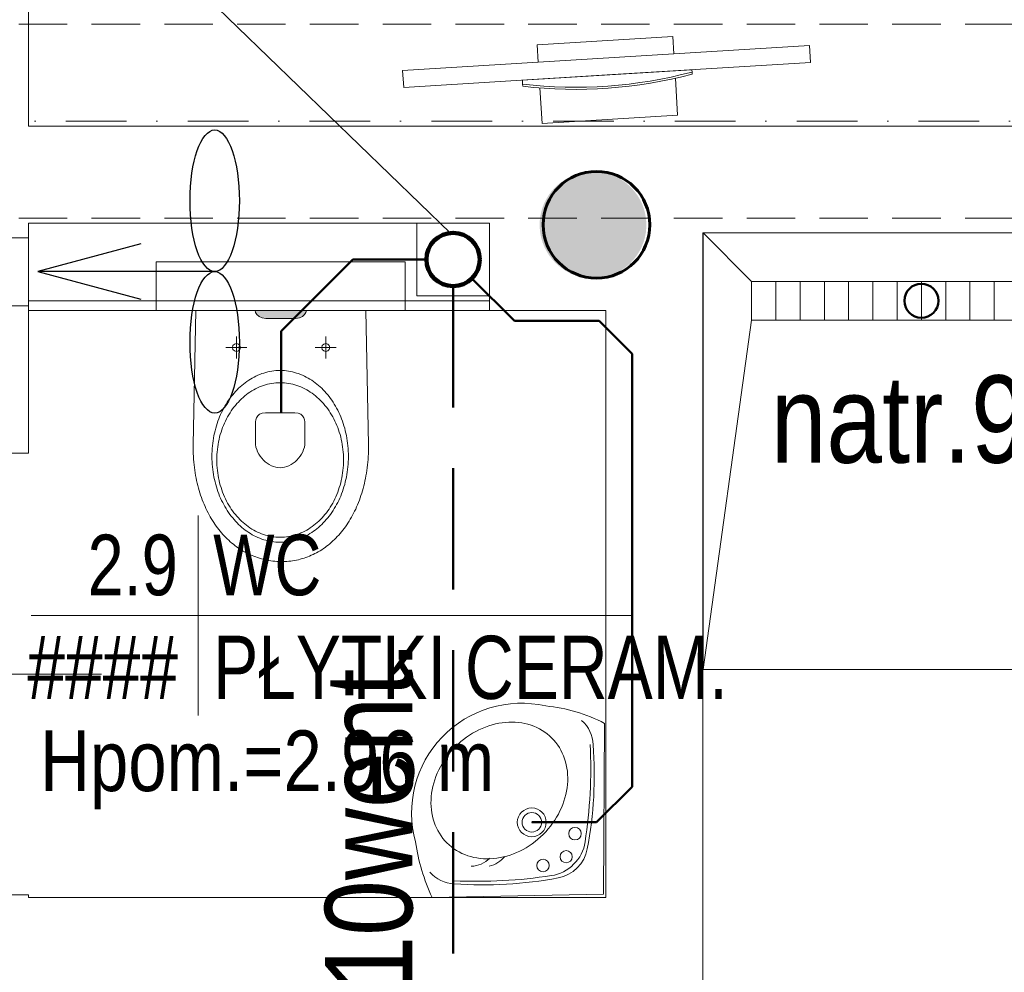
# Model space of a CAD drawing. Header units: millimetres. Extents: x -96593 to 66336, y -23969 to 7139.
# Tile 41 of 256: x -89647 to -89444, y -10412 to -10215. Entities that reach past the tile are written whole.
import ezdxf
from ezdxf.enums import TextEntityAlignment as Align

# ---------------------------------------------------------------- set-up
doc = ezdxf.new("R2010")
doc.units = ezdxf.units.MM
for name, pattern in [('DASHDOT', [1, 0.5, -0.25, 0, -0.25]), ('DASHED', [0.75, 0.5, -0.25]), ('DASHEDX2', [1.5, 1, -0.5])]:
    doc.linetypes.add(name, pattern=pattern)
for name, color, linetype, lineweight in [('BA_drz', 7, 'Continuous', 18), ('BA_KS_ist.', 34, 'Continuous', 50), ('BA_met', 7, 'Continuous', 18), ('BA_txs', 2, 'Continuous', 18), ('MM_KS_OPISY', 7, 'Continuous', 9), ('mm_went_opis', 7, 'Continuous', 15), ('PG_OSIE', 1, 'DASHDOT', 18), ('PG_PODCIĄGI', 1, 'DASHED', 18), ('PG_PRZERYWANE_ŚREDNIE', 1, 'DASHEDX2', 18), ('PG_WIDOKOWE_CIENKIE', 1, 'Continuous', 18), ('PG_WYPOSAŻENIE', 1, 'Continuous', 18), ('PG_ŚCIANY_DZIAŁOWE', 3, 'Continuous', 18)]:
    doc.layers.add(name, color=color, linetype=linetype, lineweight=lineweight)
doc.styles.add('BIKTS', font='bikromsw.shx', dxfattribs={"width": 0.85})
doc.styles.add('ROMANS', font='bikromsw.shx', dxfattribs={"width": 0.8})
doc.styles.get("Standard").update_dxf_attribs({"font": 'arial.ttf'})

# ---------------------------------------------------------------- blocks, each defined once
blk = doc.blocks.new('dr1h901')
at = {"color": 0}
blk.add_line((-0.5, 0), (-0.5, 1), dxfattribs=at)
blk.add_line((0, 0.3622), (0, -0.2655))
blk.add_arc((-0.5, 0), 1, 0, 90, dxfattribs=at)
blk = doc.blocks.new('Brodzik')
at = {"layer": 'PG_WYPOSAŻENIE'}
for p, q in [((333.92, -1785.25), (343.92, -1857.25)), ((413.92, -1857.25), (423.92, -1785.25)), ((413.92, -1857.25), (343.92, -1857.25)), ((343.92, -1857.25), (343.92, -1865.25)), ((348.92, -1857.25), (348.92, -1865.25)), ((353.92, -1857.25), (353.92, -1865.25)), ((358.92, -1857.25), (358.92, -1865.25)), ((363.92, -1857.25), (363.92, -1865.25)), ((368.92, -1857.25), (368.92, -1865.25)), ((373.92, -1857.25), (373.92, -1865.25)), ((378.92, -1857.25), (378.92, -1865.25)), ((383.92, -1857.25), (383.92, -1865.25)), ((388.92, -1857.25), (388.92, -1865.25)), ((393.92, -1857.25), (393.92, -1865.25)), ((398.92, -1857.25), (398.92, -1865.25)), ((403.92, -1857.25), (403.92, -1865.25)), ((408.92, -1857.25), (408.92, -1865.25)), ((413.92, -1865.25), (413.92, -1857.25)), ((343.92, -1865.25), (333.92, -1875.25)), ((343.92, -1865.25), (413.92, -1865.25)), ((413.92, -1865.25), (423.92, -1875.25))]:
    blk.add_line(p, q, dxfattribs=at)
blk.add_lwpolyline([(333.92, -1785.25), (423.92, -1785.25), (423.92, -1875.25), (333.92, -1875.25)], close=True, dxfattribs=at)
blk = doc.blocks.new('A$Cd28b784c')
at = {"lineweight": 18, "transparency": 33554559}
h = blk.add_hatch(color=256, dxfattribs=at)
h.dxf.hatch_style = 1
h.paths.add_polyline_path([(18.54, 22.22), (18.43, 23), (18.14, 23.62), (17.75, 24.08), (17.31, 24.36), (16.9, 24.47), (16.9, 13.87), (17.31, 13.97), (17.75, 14.26), (18.14, 14.72), (18.43, 15.34), (18.54, 16.11)])
at = {"lineweight": 18}
for p, q in [((16.9, 44.83), (6.9, 44.83)), ((6.9, -6.49), (6.9, 44.83)), ((16.9, -6.49), (16.9, 44.83)), ((16.9, -6.49), (6.9, -6.49))]:
    blk.add_line(p, q, dxfattribs=at)
at = {"lineweight": 13}
for p, q in [((44.61, 37.25), (16.9, 36.7)), ((45.21, 37.25), (44.61, 37.25)), ((45.82, 37.23), (45.21, 37.25)), ((46.41, 37.21), (45.82, 37.23)), ((47, 37.18), (46.41, 37.21)), ((47.58, 37.15), (47, 37.18)), ((48.16, 37.1), (47.58, 37.15)), ((48.73, 37.04), (48.16, 37.1)), ((49.3, 36.97), (48.73, 37.04)), ((49.85, 36.9), (49.3, 36.97)), ((50.4, 36.82), (49.85, 36.9)), ((50.95, 36.72), (50.4, 36.82)), ((51.49, 36.62), (50.95, 36.72)), ((52.02, 36.51), (51.49, 36.62)), ((52.54, 36.4), (52.02, 36.51)), ((53.06, 36.27), (52.54, 36.4)), ((53.57, 36.14), (53.06, 36.27)), ((54.07, 36), (53.57, 36.14)), ((54.57, 35.85), (54.07, 36)), ((55.05, 35.69), (54.57, 35.85)), ((55.53, 35.53), (55.05, 35.69)), ((56.01, 35.36), (55.53, 35.53)), ((56.47, 35.18), (56.01, 35.36)), ((56.93, 34.99), (56.47, 35.18)), ((57.38, 34.8), (56.93, 34.99)), ((57.83, 34.6), (57.38, 34.8)), ((58.26, 34.39), (57.83, 34.6)), ((41.68, 32.46), (42.18, 32.58)), ((42.18, 32.58), (42.69, 32.69)), ((42.69, 32.69), (43.21, 32.78)), ((43.21, 32.78), (43.73, 32.87)), ((43.73, 32.87), (44.26, 32.94)), ((44.26, 32.94), (44.79, 33)), ((44.79, 33), (45.32, 33.04)), ((45.32, 33.04), (45.87, 33.08)), ((45.87, 33.08), (46.41, 33.1)), ((46.41, 33.1), (46.96, 33.1)), ((46.96, 33.1), (47.51, 33.1)), ((47.51, 33.1), (48.06, 33.08)), ((48.06, 33.08), (48.6, 33.04)), ((48.6, 33.04), (49.13, 33)), ((49.13, 33), (49.67, 32.94)), ((49.67, 32.94), (50.19, 32.87)), ((50.19, 32.87), (50.71, 32.78)), ((50.71, 32.78), (51.23, 32.69)), ((51.23, 32.69), (51.74, 32.58)), ((51.74, 32.58), (52.24, 32.46)), ((58.69, 34.17), (58.26, 34.39)), ((59.11, 33.95), (58.69, 34.17)), ((59.52, 33.72), (59.11, 33.95)), ((59.92, 33.49), (59.52, 33.72)), ((60.32, 33.25), (59.92, 33.49)), ((60.71, 33), (60.32, 33.25)), ((61.09, 32.75), (60.71, 33)), ((61.46, 32.49), (61.09, 32.75)), ((61.82, 32.22), (61.46, 32.49)), ((24.51, 30.6), (24.51, 26.24)), ((36.6, 30.43), (37.03, 30.67)), ((37.03, 30.67), (37.46, 30.89)), ((37.46, 30.89), (37.89, 31.11)), ((37.89, 31.11), (38.34, 31.31)), ((38.34, 31.31), (38.79, 31.51)), ((38.79, 31.51), (39.26, 31.7)), ((39.26, 31.7), (39.73, 31.87)), ((39.68, 30.31), (40.12, 30.52)), ((39.73, 31.87), (40.2, 32.03)), ((40.12, 30.52), (40.58, 30.71)), ((40.2, 32.03), (40.69, 32.19)), ((40.58, 30.71), (41.04, 30.9)), ((40.69, 32.19), (41.18, 32.33)), ((41.04, 30.9), (41.51, 31.07)), ((41.18, 32.33), (41.68, 32.46)), ((41.51, 31.07), (41.99, 31.23)), ((41.99, 31.23), (42.48, 31.37)), ((42.48, 31.37), (42.97, 31.51)), ((42.97, 31.51), (43.48, 31.63)), ((43.48, 31.63), (43.98, 31.74)), ((43.98, 31.74), (44.5, 31.83)), ((44.5, 31.83), (45.02, 31.91)), ((45.02, 31.91), (45.54, 31.98)), ((45.54, 31.98), (46.07, 32.03)), ((46.07, 32.03), (46.61, 32.07)), ((46.61, 32.07), (47.15, 32.09)), ((47.15, 32.09), (47.7, 32.1)), ((47.7, 32.1), (47.7, 32.09)), ((47.7, 32.1), (48.24, 32.09)), ((48.24, 32.09), (48.79, 32.07)), ((48.79, 32.07), (49.32, 32.03)), ((49.32, 32.03), (49.85, 31.98)), ((49.85, 31.98), (50.38, 31.91)), ((50.38, 31.91), (50.9, 31.83)), ((50.9, 31.83), (51.41, 31.74)), ((51.41, 31.74), (51.92, 31.63)), ((51.92, 31.63), (52.42, 31.51)), ((52.24, 32.46), (52.74, 32.33)), ((52.42, 31.51), (52.92, 31.37)), ((52.74, 32.33), (53.23, 32.19)), ((52.92, 31.37), (53.4, 31.23)), ((53.23, 32.19), (53.72, 32.03)), ((53.4, 31.23), (53.88, 31.07)), ((53.72, 32.03), (54.19, 31.87)), ((53.88, 31.07), (54.36, 30.9)), ((54.19, 31.87), (54.66, 31.7)), ((54.36, 30.9), (54.82, 30.71)), ((54.66, 31.7), (55.13, 31.51)), ((54.82, 30.71), (55.27, 30.52)), ((55.13, 31.51), (55.58, 31.31)), ((55.27, 30.52), (55.72, 30.31)), ((55.58, 31.31), (56.03, 31.11)), ((56.03, 31.11), (56.47, 30.89)), ((56.47, 30.89), (56.9, 30.67)), ((56.9, 30.67), (57.32, 30.43)), ((62.17, 31.95), (61.82, 32.22)), ((62.52, 31.68), (62.17, 31.95)), ((62.85, 31.39), (62.52, 31.68)), ((63.18, 31.11), (62.85, 31.39)), ((63.5, 30.81), (63.18, 31.11)), ((63.81, 30.51), (63.5, 30.81)), ((64.11, 30.21), (63.81, 30.51)), ((26.77, 28.42), (22.26, 28.42)), ((23.81, 28.83), (23.69, 28.42)), ((23.69, 28.42), (23.81, 28.01)), ((24.1, 29.13), (23.81, 28.83)), ((24.51, 29.24), (24.1, 29.13)), ((24.93, 29.13), (24.51, 29.24)), ((25.22, 28.83), (24.93, 29.13)), ((25.33, 28.42), (25.22, 28.83)), ((25.22, 28.01), (25.33, 28.42)), ((33.58, 28.23), (33.93, 28.53)), ((33.93, 28.53), (34.28, 28.83)), ((34.28, 28.83), (34.64, 29.12)), ((34.64, 29.12), (35.01, 29.4)), ((35.01, 29.4), (35.4, 29.67)), ((35.4, 29.67), (35.79, 29.93)), ((35.79, 29.93), (36.19, 30.19)), ((36.19, 30.19), (36.6, 30.43)), ((36.45, 28.27), (36.82, 28.56)), ((36.82, 28.56), (37.2, 28.84)), ((37.2, 28.84), (37.58, 29.11)), ((37.58, 29.11), (37.98, 29.37)), ((37.98, 29.37), (38.39, 29.62)), ((38.39, 29.62), (38.81, 29.86)), ((38.81, 29.86), (39.24, 30.09)), ((39.24, 30.09), (39.68, 30.31)), ((55.72, 30.31), (56.16, 30.09)), ((56.16, 30.09), (56.59, 29.86)), ((56.59, 29.86), (57, 29.62)), ((57, 29.62), (57.41, 29.37)), ((57.32, 30.43), (57.73, 30.19)), ((57.41, 29.37), (57.81, 29.11)), ((57.73, 30.19), (58.13, 29.93)), ((57.81, 29.11), (58.2, 28.84)), ((58.13, 29.93), (58.52, 29.67)), ((58.2, 28.84), (58.58, 28.56)), ((58.52, 29.67), (58.91, 29.4)), ((58.58, 28.56), (58.94, 28.27)), ((58.91, 29.4), (59.28, 29.12)), ((59.28, 29.12), (59.64, 28.83)), ((59.64, 28.83), (59.99, 28.53)), ((59.99, 28.53), (60.34, 28.23)), ((64.4, 29.9), (64.11, 30.21)), ((64.69, 29.58), (64.4, 29.9)), ((64.96, 29.26), (64.69, 29.58)), ((65.23, 28.94), (64.96, 29.26)), ((65.48, 28.61), (65.23, 28.94)), ((65.73, 28.28), (65.48, 28.61)), ((23.81, 28.01), (24.1, 27.71)), ((24.1, 27.71), (24.51, 27.6)), ((24.51, 27.6), (24.93, 27.71)), ((24.93, 27.71), (25.22, 28.01)), ((31.78, 26.25), (32.05, 26.59)), ((32.05, 26.59), (32.33, 26.93)), ((32.33, 26.93), (32.63, 27.27)), ((32.63, 27.27), (32.93, 27.6)), ((32.93, 27.6), (33.25, 27.92)), ((33.25, 27.92), (33.58, 28.23)), ((34.51, 26.33), (34.8, 26.67)), ((34.8, 26.67), (35.11, 27.01)), ((35.11, 27.01), (35.42, 27.34)), ((35.42, 27.34), (35.76, 27.66)), ((35.76, 27.66), (36.1, 27.96)), ((36.1, 27.96), (36.45, 28.27)), ((58.94, 28.27), (59.3, 27.96)), ((59.3, 27.96), (59.64, 27.66)), ((59.64, 27.66), (59.97, 27.34)), ((59.97, 27.34), (60.29, 27.01)), ((60.29, 27.01), (60.6, 26.67)), ((60.34, 28.23), (60.67, 27.92)), ((60.6, 26.67), (60.89, 26.33)), ((60.67, 27.92), (60.99, 27.6)), ((60.99, 27.6), (61.29, 27.27)), ((61.29, 27.27), (61.59, 26.93)), ((61.59, 26.93), (61.87, 26.59)), ((61.87, 26.59), (62.15, 26.25)), ((65.96, 27.94), (65.73, 28.28)), ((66.19, 27.6), (65.96, 27.94)), ((66.41, 27.25), (66.19, 27.6)), ((66.62, 26.9), (66.41, 27.25)), ((66.82, 26.54), (66.62, 26.9)), ((67, 26.19), (66.82, 26.54)), ((17.31, 24.36), (16.9, 24.47)), ((17.75, 24.08), (17.31, 24.36)), ((30.42, 24.02), (30.61, 24.41)), ((30.61, 24.41), (30.82, 24.79)), ((30.82, 24.79), (31.04, 25.16)), ((31.04, 25.16), (31.27, 25.53)), ((31.27, 25.53), (31.52, 25.89)), ((31.52, 25.89), (31.78, 26.25)), ((33.04, 24.11), (33.25, 24.5)), ((33.25, 24.5), (33.47, 24.88)), ((33.47, 24.88), (33.71, 25.25)), ((33.71, 25.25), (33.96, 25.62)), ((33.96, 25.62), (34.23, 25.98)), ((34.23, 25.98), (34.51, 26.33)), ((60.89, 26.33), (61.17, 25.98)), ((61.17, 25.98), (61.44, 25.62)), ((61.44, 25.62), (61.69, 25.25)), ((61.69, 25.25), (61.93, 24.88)), ((61.93, 24.88), (62.15, 24.5)), ((62.15, 26.25), (62.4, 25.89)), ((62.15, 24.5), (62.36, 24.11)), ((62.4, 25.89), (62.65, 25.53)), ((62.65, 25.53), (62.88, 25.16)), ((62.88, 25.16), (63.1, 24.79)), ((63.1, 24.79), (63.31, 24.41)), ((63.31, 24.41), (63.5, 24.02)), ((67.18, 25.82), (67, 26.19)), ((67.35, 25.46), (67.18, 25.82)), ((67.51, 25.09), (67.35, 25.46)), ((67.66, 24.71), (67.51, 25.09)), ((67.8, 24.34), (67.66, 24.71)), ((18.14, 23.62), (17.75, 24.08)), ((18.43, 23), (18.14, 23.62)), ((18.54, 22.22), (18.43, 23)), ((29.67, 22.02), (29.79, 22.43)), ((29.79, 22.43), (29.92, 22.84)), ((29.92, 22.84), (30.07, 23.24)), ((30.07, 23.24), (30.24, 23.63)), ((30.24, 23.63), (30.42, 24.02)), ((32.22, 22.09), (32.35, 22.5)), ((32.35, 22.5), (32.5, 22.91)), ((32.5, 22.91), (32.66, 23.32)), ((32.66, 23.32), (32.84, 23.72)), ((32.84, 23.72), (33.04, 24.11)), ((37.97, 22.03), (38.05, 22.73)), ((38.05, 22.73), (38.28, 23.27)), ((38.28, 23.27), (38.61, 23.65)), ((38.61, 23.65), (39, 23.9)), ((39, 23.9), (39.42, 24.05)), ((39.42, 24.05), (39.83, 24.12)), ((39.83, 24.12), (40.19, 24.14)), ((40.19, 24.14), (44.04, 24.15)), ((44.04, 24.15), (44.56, 24.12)), ((44.56, 24.12), (45.07, 24.03)), ((45.07, 24.03), (45.57, 23.88)), ((45.57, 23.88), (46.05, 23.68)), ((46.05, 23.68), (46.51, 23.44)), ((46.51, 23.44), (46.94, 23.16)), ((46.94, 23.16), (47.35, 22.84)), ((47.35, 22.84), (47.73, 22.48)), ((47.73, 22.48), (48.08, 22.1)), ((62.36, 24.11), (62.55, 23.72)), ((62.55, 23.72), (62.73, 23.32)), ((62.73, 23.32), (62.9, 22.91)), ((62.9, 22.91), (63.04, 22.5)), ((63.04, 22.5), (63.18, 22.09)), ((63.5, 24.02), (63.68, 23.63)), ((63.68, 23.63), (63.85, 23.24)), ((63.85, 23.24), (64, 22.84)), ((64, 22.84), (64.13, 22.43)), ((64.13, 22.43), (64.25, 22.02)), ((67.93, 23.96), (67.8, 24.34)), ((68.04, 23.57), (67.93, 23.96)), ((68.15, 23.19), (68.04, 23.57)), ((68.25, 22.8), (68.15, 23.19)), ((68.33, 22.4), (68.25, 22.8)), ((68.41, 22.01), (68.33, 22.4)), ((18.54, 16.11), (18.54, 22.22)), ((29.3, 19.91), (29.34, 20.34)), ((29.34, 20.34), (29.4, 20.77)), ((29.4, 20.77), (29.47, 21.19)), ((29.47, 21.19), (29.56, 21.61)), ((29.56, 21.61), (29.67, 22.02)), ((31.82, 19.93), (31.86, 20.37)), ((31.86, 20.37), (31.93, 20.81)), ((31.93, 20.81), (32.01, 21.24)), ((32.01, 21.24), (32.11, 21.66)), ((32.11, 21.66), (32.22, 22.09)), ((37.97, 19.27), (37.97, 22.03)), ((48.08, 22.1), (48.38, 21.7)), ((48.38, 21.7), (48.65, 21.28)), ((48.65, 21.28), (48.88, 20.84)), ((48.88, 20.84), (49.06, 20.4)), ((49.06, 20.4), (49.2, 19.94)), ((63.18, 22.09), (63.29, 21.66)), ((63.29, 21.66), (63.39, 21.24)), ((63.39, 21.24), (63.47, 20.81)), ((63.47, 20.81), (63.53, 20.37)), ((63.53, 20.37), (63.58, 19.93)), ((64.25, 22.02), (64.36, 21.61)), ((64.36, 21.61), (64.45, 21.19)), ((64.45, 21.19), (64.52, 20.77)), ((64.52, 20.77), (64.58, 20.34)), ((64.58, 20.34), (64.62, 19.91)), ((68.48, 21.61), (68.41, 22.01)), ((68.53, 21.21), (68.48, 21.61)), ((68.57, 20.81), (68.53, 21.21)), ((68.61, 20.4), (68.57, 20.81)), ((68.63, 19.99), (68.61, 20.4)), ((29.27, 19.48), (29.3, 19.91)), ((29.27, 19.04), (29.27, 19.48)), ((29.27, 18.6), (29.27, 19.04)), ((29.3, 18.17), (29.27, 18.6)), ((31.78, 19.04), (31.79, 19.49)), ((31.79, 18.59), (31.78, 19.04)), ((31.78, 19.04), (31.78, 19.03)), ((31.79, 19.49), (31.82, 19.93)), ((31.82, 18.15), (31.79, 18.59)), ((37.97, 16.04), (37.97, 19.27)), ((49.2, 19.94), (49.28, 19.49)), ((49.28, 18.59), (49.2, 18.14)), ((49.28, 19.49), (49.31, 19.04)), ((49.31, 19.04), (49.28, 18.59)), ((63.58, 19.93), (63.6, 19.49)), ((63.6, 18.59), (63.58, 18.15)), ((63.6, 19.49), (63.61, 19.04)), ((63.61, 19.04), (63.6, 18.59)), ((63.61, 19.04), (63.61, 19.03)), ((64.62, 19.91), (64.65, 19.48)), ((64.65, 18.6), (64.62, 18.17)), ((64.65, 19.48), (64.66, 19.04)), ((64.66, 19.04), (64.65, 18.6)), ((64.66, 19.04), (64.66, 19.03)), ((68.58, 17.94), (68.61, 18.35)), ((68.61, 18.35), (68.63, 18.76)), ((68.64, 19.58), (68.63, 19.99)), ((68.63, 18.76), (68.64, 19.17)), ((68.64, 19.17), (68.64, 19.58)), ((29.34, 17.74), (29.3, 18.17)), ((29.4, 17.31), (29.34, 17.74)), ((29.47, 16.89), (29.4, 17.31)), ((29.56, 16.47), (29.47, 16.89)), ((29.67, 16.06), (29.56, 16.47)), ((31.86, 17.71), (31.82, 18.15)), ((31.93, 17.27), (31.86, 17.71)), ((32.01, 16.84), (31.93, 17.27)), ((32.11, 16.41), (32.01, 16.84)), ((32.22, 15.99), (32.11, 16.41)), ((48.38, 16.38), (48.07, 15.97)), ((48.65, 16.8), (48.38, 16.38)), ((48.88, 17.24), (48.65, 16.8)), ((49.06, 17.69), (48.88, 17.24)), ((49.2, 18.14), (49.06, 17.69)), ((63.29, 16.41), (63.18, 15.99)), ((63.39, 16.84), (63.29, 16.41)), ((63.47, 17.27), (63.39, 16.84)), ((63.53, 17.71), (63.47, 17.27)), ((63.58, 18.15), (63.53, 17.71)), ((64.36, 16.47), (64.25, 16.06)), ((64.45, 16.89), (64.36, 16.47)), ((64.52, 17.31), (64.45, 16.89)), ((64.58, 17.74), (64.52, 17.31)), ((64.62, 18.17), (64.58, 17.74)), ((68.26, 15.94), (68.34, 16.34)), ((68.34, 16.34), (68.42, 16.73)), ((68.42, 16.73), (68.48, 17.14)), ((68.48, 17.14), (68.53, 17.54)), ((68.53, 17.54), (68.58, 17.94)), ((17.75, 14.26), (17.31, 13.97)), ((18.14, 14.72), (17.75, 14.26)), ((18.43, 15.34), (18.14, 14.72)), ((18.54, 16.11), (18.43, 15.34)), ((29.79, 15.65), (29.67, 16.06)), ((29.92, 15.24), (29.79, 15.65)), ((30.07, 14.84), (29.92, 15.24)), ((30.24, 14.44), (30.07, 14.84)), ((30.42, 14.05), (30.24, 14.44)), ((32.35, 15.57), (32.22, 15.99)), ((32.5, 15.16), (32.35, 15.57)), ((32.66, 14.76), (32.5, 15.16)), ((32.84, 14.36), (32.66, 14.76)), ((33.04, 13.96), (32.84, 14.36)), ((38.05, 15.34), (37.97, 16.04)), ((37.97, 16.04), (37.97, 16.04)), ((38.28, 14.8), (38.05, 15.34)), ((38.61, 14.42), (38.28, 14.8)), ((39, 14.17), (38.61, 14.42)), ((46.04, 14.39), (45.55, 14.2)), ((46.5, 14.64), (46.04, 14.39)), ((46.93, 14.92), (46.5, 14.64)), ((47.34, 15.24), (46.93, 14.92)), ((47.72, 15.59), (47.34, 15.24)), ((48.07, 15.97), (47.72, 15.59)), ((62.55, 14.36), (62.36, 13.96)), ((62.73, 14.76), (62.55, 14.36)), ((62.9, 15.16), (62.73, 14.76)), ((63.04, 15.57), (62.9, 15.16)), ((63.18, 15.99), (63.04, 15.57)), ((63.68, 14.44), (63.5, 14.05)), ((63.85, 14.84), (63.68, 14.44)), ((64, 15.24), (63.85, 14.84)), ((64.13, 15.65), (64, 15.24)), ((64.25, 16.06), (64.13, 15.65)), ((67.69, 14.01), (67.82, 14.39)), ((67.82, 14.39), (67.95, 14.77)), ((67.95, 14.77), (68.06, 15.16)), ((68.06, 15.16), (68.17, 15.55)), ((68.17, 15.55), (68.26, 15.94)), ((17.31, 13.97), (16.9, 13.87)), ((24.51, 12.19), (24.51, 7.83)), ((30.61, 13.67), (30.42, 14.05)), ((30.82, 13.29), (30.61, 13.67)), ((31.04, 12.92), (30.82, 13.29)), ((31.27, 12.55), (31.04, 12.92)), ((31.52, 12.19), (31.27, 12.55)), ((31.78, 11.83), (31.52, 12.19)), ((33.25, 13.58), (33.04, 13.96)), ((33.47, 13.2), (33.25, 13.58)), ((33.71, 12.82), (33.47, 13.2)), ((33.96, 12.46), (33.71, 12.82)), ((34.23, 12.1), (33.96, 12.46)), ((39.41, 14.02), (39, 14.17)), ((39.82, 13.95), (39.41, 14.02)), ((40.17, 13.93), (39.82, 13.95)), ((44.01, 13.93), (40.17, 13.93)), ((44.54, 13.96), (44.01, 13.93)), ((45.05, 14.05), (44.54, 13.96)), ((45.55, 14.2), (45.05, 14.05)), ((61.44, 12.46), (61.17, 12.1)), ((61.69, 12.82), (61.44, 12.46)), ((61.93, 13.2), (61.69, 12.82)), ((62.15, 13.58), (61.93, 13.2)), ((62.36, 13.96), (62.15, 13.58)), ((62.4, 12.19), (62.15, 11.83)), ((62.65, 12.55), (62.4, 12.19)), ((62.88, 12.92), (62.65, 12.55)), ((63.1, 13.29), (62.88, 12.92)), ((63.31, 13.67), (63.1, 13.29)), ((63.5, 14.05), (63.31, 13.67)), ((66.88, 12.16), (67.06, 12.52)), ((67.06, 12.52), (67.23, 12.89)), ((67.23, 12.89), (67.39, 13.26)), ((67.39, 13.26), (67.55, 13.63)), ((67.55, 13.63), (67.69, 14.01)), ((23.81, 10.42), (23.69, 10.01)), ((24.1, 10.72), (23.81, 10.42)), ((24.51, 10.83), (24.1, 10.72)), ((24.93, 10.72), (24.51, 10.83)), ((25.22, 10.42), (24.93, 10.72)), ((25.33, 10.01), (25.22, 10.42)), ((32.05, 11.48), (31.78, 11.83)), ((32.33, 11.14), (32.05, 11.48)), ((32.63, 10.81), (32.33, 11.14)), ((32.93, 10.48), (32.63, 10.81)), ((33.25, 10.16), (32.93, 10.48)), ((33.58, 9.85), (33.25, 10.16)), ((34.51, 11.75), (34.23, 12.1)), ((34.8, 11.4), (34.51, 11.75)), ((35.11, 11.07), (34.8, 11.4)), ((35.42, 10.74), (35.11, 11.07)), ((35.76, 10.42), (35.42, 10.74)), ((36.1, 10.11), (35.76, 10.42)), ((59.64, 10.42), (59.3, 10.11)), ((59.97, 10.74), (59.64, 10.42)), ((60.29, 11.07), (59.97, 10.74)), ((60.6, 11.4), (60.29, 11.07)), ((60.67, 10.16), (60.34, 9.85)), ((60.89, 11.75), (60.6, 11.4)), ((60.99, 10.48), (60.67, 10.16)), ((61.17, 12.1), (60.89, 11.75)), ((61.29, 10.81), (60.99, 10.48)), ((61.59, 11.14), (61.29, 10.81)), ((61.87, 11.48), (61.59, 11.14)), ((62.15, 11.83), (61.87, 11.48)), ((65.59, 10.07), (65.82, 10.4)), ((65.82, 10.4), (66.05, 10.75)), ((66.05, 10.75), (66.27, 11.09)), ((66.27, 11.09), (66.48, 11.44)), ((66.48, 11.44), (66.68, 11.8)), ((66.68, 11.8), (66.88, 12.16)), ((26.77, 10.01), (22.26, 10.01)), ((23.69, 10.01), (23.81, 9.6)), ((23.81, 9.6), (24.1, 9.3)), ((24.1, 9.3), (24.51, 9.19)), ((24.51, 9.19), (24.93, 9.3)), ((24.93, 9.3), (25.22, 9.6)), ((25.22, 9.6), (25.33, 10.01)), ((33.93, 9.54), (33.58, 9.85)), ((34.28, 9.25), (33.93, 9.54)), ((34.64, 8.96), (34.28, 9.25)), ((35.01, 8.68), (34.64, 8.96)), ((35.4, 8.41), (35.01, 8.68)), ((35.79, 8.14), (35.4, 8.41)), ((36.19, 7.89), (35.79, 8.14)), ((36.45, 9.81), (36.1, 10.11)), ((36.82, 9.52), (36.45, 9.81)), ((37.2, 9.24), (36.82, 9.52)), ((37.58, 8.97), (37.2, 9.24)), ((37.98, 8.71), (37.58, 8.97)), ((38.39, 8.46), (37.98, 8.71)), ((38.81, 8.21), (38.39, 8.46)), ((39.24, 7.99), (38.81, 8.21)), ((56.59, 8.21), (56.16, 7.99)), ((57, 8.46), (56.59, 8.21)), ((57.41, 8.71), (57, 8.46)), ((57.81, 8.97), (57.41, 8.71)), ((58.13, 8.14), (57.73, 7.89)), ((58.2, 9.24), (57.81, 8.97)), ((58.52, 8.41), (58.13, 8.14)), ((58.58, 9.52), (58.2, 9.24)), ((58.91, 8.68), (58.52, 8.41)), ((58.94, 9.81), (58.58, 9.52)), ((59.28, 8.96), (58.91, 8.68)), ((59.3, 10.11), (58.94, 9.81)), ((59.64, 9.25), (59.28, 8.96)), ((59.99, 9.54), (59.64, 9.25)), ((60.34, 9.85), (59.99, 9.54)), ((63.67, 7.83), (63.97, 8.14)), ((63.97, 8.14), (64.26, 8.45)), ((64.26, 8.45), (64.54, 8.76)), ((64.54, 8.76), (64.82, 9.08)), ((64.82, 9.08), (65.08, 9.4)), ((65.08, 9.4), (65.34, 9.73)), ((65.34, 9.73), (65.59, 10.07)), ((36.6, 7.65), (36.19, 7.89)), ((37.03, 7.41), (36.6, 7.65)), ((37.46, 7.19), (37.03, 7.41)), ((37.89, 6.97), (37.46, 7.19)), ((38.34, 6.76), (37.89, 6.97)), ((38.79, 6.57), (38.34, 6.76)), ((39.26, 6.38), (38.79, 6.57)), ((39.68, 7.77), (39.24, 7.99)), ((39.73, 6.21), (39.26, 6.38)), ((40.12, 7.56), (39.68, 7.77)), ((40.2, 6.04), (39.73, 6.21)), ((40.58, 7.36), (40.12, 7.56)), ((41.04, 7.18), (40.58, 7.36)), ((41.51, 7.01), (41.04, 7.18)), ((41.99, 6.85), (41.51, 7.01)), ((42.48, 6.7), (41.99, 6.85)), ((42.97, 6.57), (42.48, 6.7)), ((43.48, 6.45), (42.97, 6.57)), ((43.98, 6.34), (43.48, 6.45)), ((44.5, 6.25), (43.98, 6.34)), ((45.02, 6.17), (44.5, 6.25)), ((45.54, 6.1), (45.02, 6.17)), ((46.07, 6.05), (45.54, 6.1)), ((49.85, 6.1), (49.32, 6.05)), ((50.38, 6.17), (49.85, 6.1)), ((50.9, 6.25), (50.38, 6.17)), ((51.41, 6.34), (50.9, 6.25)), ((51.92, 6.45), (51.41, 6.34)), ((52.42, 6.57), (51.92, 6.45)), ((52.92, 6.7), (52.42, 6.57)), ((53.4, 6.85), (52.92, 6.7)), ((53.88, 7.01), (53.4, 6.85)), ((54.19, 6.21), (53.72, 6.04)), ((54.36, 7.18), (53.88, 7.01)), ((54.66, 6.38), (54.19, 6.21)), ((54.82, 7.36), (54.36, 7.18)), ((55.13, 6.57), (54.66, 6.38)), ((55.27, 7.56), (54.82, 7.36)), ((55.58, 6.76), (55.13, 6.57)), ((55.72, 7.77), (55.27, 7.56)), ((56.03, 6.97), (55.58, 6.76)), ((56.16, 7.99), (55.72, 7.77)), ((56.47, 7.19), (56.03, 6.97)), ((56.9, 7.41), (56.47, 7.19)), ((57.32, 7.65), (56.9, 7.41)), ((57.73, 7.89), (57.32, 7.65)), ((61.32, 5.85), (61.68, 6.12)), ((61.68, 6.12), (62.04, 6.39)), ((62.04, 6.39), (62.38, 6.67)), ((62.38, 6.67), (62.71, 6.95)), ((62.71, 6.95), (63.04, 7.24)), ((63.04, 7.24), (63.36, 7.53)), ((63.36, 7.53), (63.67, 7.83)), ((40.69, 5.89), (40.2, 6.04)), ((41.18, 5.75), (40.69, 5.89)), ((41.68, 5.62), (41.18, 5.75)), ((42.18, 5.5), (41.68, 5.62)), ((42.69, 5.39), (42.18, 5.5)), ((43.21, 5.29), (42.69, 5.39)), ((43.73, 5.21), (43.21, 5.29)), ((44.26, 5.14), (43.73, 5.21)), ((44.79, 5.08), (44.26, 5.14)), ((45.32, 5.03), (44.79, 5.08)), ((45.87, 5), (45.32, 5.03)), ((46.41, 4.98), (45.87, 5)), ((46.61, 6.01), (46.07, 6.05)), ((46.96, 4.98), (46.41, 4.98)), ((47.15, 5.99), (46.61, 6.01)), ((47.51, 4.98), (46.96, 4.98)), ((46.96, 4.98), (46.96, 4.97)), ((47.7, 5.98), (47.15, 5.99)), ((48.06, 5), (47.51, 4.98)), ((48.24, 5.99), (47.7, 5.98)), ((47.7, 5.98), (47.7, 5.97)), ((48.6, 5.03), (48.06, 5)), ((48.79, 6.01), (48.24, 5.99)), ((49.13, 5.08), (48.6, 5.03)), ((49.32, 6.05), (48.79, 6.01)), ((49.67, 5.14), (49.13, 5.08)), ((50.19, 5.21), (49.67, 5.14)), ((50.71, 5.29), (50.19, 5.21)), ((51.23, 5.39), (50.71, 5.29)), ((51.74, 5.5), (51.23, 5.39)), ((52.24, 5.62), (51.74, 5.5)), ((52.74, 5.75), (52.24, 5.62)), ((53.23, 5.89), (52.74, 5.75)), ((53.72, 6.04), (53.23, 5.89)), ((58.15, 3.95), (58.58, 4.17)), ((58.58, 4.17), (58.99, 4.39)), ((58.99, 4.39), (59.4, 4.62)), ((59.4, 4.62), (59.8, 4.85)), ((59.8, 4.85), (60.2, 5.09)), ((60.2, 5.09), (60.58, 5.34)), ((60.58, 5.34), (60.96, 5.59)), ((60.96, 5.59), (61.32, 5.85)), ((52.48, 1.95), (52.99, 2.07)), ((52.99, 2.07), (53.5, 2.2)), ((53.5, 2.2), (54, 2.35)), ((54, 2.35), (54.49, 2.49)), ((54.49, 2.49), (54.97, 2.65)), ((54.97, 2.65), (55.45, 2.81)), ((55.45, 2.81), (55.92, 2.99)), ((55.92, 2.99), (56.38, 3.17)), ((56.38, 3.17), (56.84, 3.35)), ((56.84, 3.35), (57.28, 3.55)), ((57.28, 3.55), (57.72, 3.75)), ((57.72, 3.75), (58.15, 3.95)), ((16.89, 1.65), (44.61, 1.1)), ((44.61, 1.1), (45.21, 1.1)), ((45.21, 1.1), (45.81, 1.11)), ((45.81, 1.11), (46.4, 1.13)), ((46.4, 1.13), (46.99, 1.16)), ((46.99, 1.16), (47.56, 1.2)), ((47.56, 1.2), (48.14, 1.25)), ((48.14, 1.25), (48.7, 1.3)), ((48.7, 1.3), (49.26, 1.37)), ((49.26, 1.37), (49.82, 1.44)), ((49.82, 1.44), (50.36, 1.53)), ((50.36, 1.53), (50.9, 1.62)), ((50.9, 1.62), (51.44, 1.72)), ((51.44, 1.72), (51.96, 1.83)), ((51.96, 1.83), (52.48, 1.95))]:
    blk.add_line(p, q, dxfattribs=at)
blk = doc.blocks.new('A$C0BF52A99')
for p, q in [((0, 0), (-0.0168, 0.8399)), ((0.3386, 0.8246), (0.3246, 0.8186)), ((0.353, 0.8299), (0.3386, 0.8246)), ((0.3677, 0.8345), (0.353, 0.8299)), ((0.3828, 0.8382), (0.3677, 0.8345)), ((0.3982, 0.8412), (0.3828, 0.8382)), ((0.4138, 0.8433), (0.3982, 0.8412)), ((0.4297, 0.8447), (0.4138, 0.8433)), ((0.4458, 0.8453), (0.4297, 0.8447)), ((0.462, 0.845), (0.4458, 0.8453)), ((0.4783, 0.844), (0.462, 0.845)), ((0.4947, 0.8421), (0.4783, 0.844)), ((0.5112, 0.8395), (0.4947, 0.8421)), ((0.5276, 0.836), (0.5112, 0.8395)), ((0.5439, 0.8318), (0.5276, 0.836)), ((0.5602, 0.8268), (0.5439, 0.8318)), ((0.5764, 0.821), (0.5602, 0.8268)), ((0.5924, 0.8145), (0.5764, 0.821)), ((0.2621, 0.7775), (0.2512, 0.7672)), ((0.2735, 0.7871), (0.2621, 0.7775)), ((0.2855, 0.796), (0.2735, 0.7871)), ((0.2981, 0.8042), (0.2855, 0.796)), ((0.3111, 0.8118), (0.2981, 0.8042)), ((0.3246, 0.8186), (0.3111, 0.8118)), ((0.6082, 0.8073), (0.5924, 0.8145)), ((0.6237, 0.7993), (0.6082, 0.8073)), ((0.639, 0.7907), (0.6237, 0.7993)), ((0.654, 0.7813), (0.639, 0.7907)), ((0.6686, 0.7714), (0.654, 0.7813)), ((0.6828, 0.7607), (0.6686, 0.7714)), ((0.2225, 0.7329), (0.2142, 0.7204)), ((0.2314, 0.7449), (0.2225, 0.7329)), ((0.241, 0.7564), (0.2314, 0.7449)), ((0.2512, 0.7672), (0.241, 0.7564)), ((0.6966, 0.7495), (0.6828, 0.7607)), ((0.7099, 0.7377), (0.6966, 0.7495)), ((0.7228, 0.7254), (0.7099, 0.7377)), ((0.7351, 0.7125), (0.7228, 0.7254)), ((0.1938, 0.6799), (0.1885, 0.6655)), ((0.1999, 0.6938), (0.1938, 0.6799)), ((0.2067, 0.7073), (0.1999, 0.6938)), ((0.2142, 0.7204), (0.2067, 0.7073)), ((0.7469, 0.6992), (0.7351, 0.7125)), ((0.7581, 0.6854), (0.7469, 0.6992)), ((0.7687, 0.6712), (0.7581, 0.6854)), ((0.1803, 0.6357), (0.1773, 0.6203)), ((0.184, 0.6507), (0.1803, 0.6357)), ((0.1885, 0.6655), (0.184, 0.6507)), ((0.7787, 0.6566), (0.7687, 0.6712)), ((0.788, 0.6416), (0.7787, 0.6566)), ((0.7967, 0.6264), (0.788, 0.6416)), ((0.1738, 0.5887), (0.1732, 0.5727)), ((0.1751, 0.6046), (0.1738, 0.5887)), ((0.1773, 0.6203), (0.1751, 0.6046)), ((0.8046, 0.6108), (0.7967, 0.6264)), ((0.8119, 0.595), (0.8046, 0.6108)), ((0.8184, 0.579), (0.8119, 0.595)), ((0.8242, 0.5629), (0.8184, 0.579)), ((0.1732, 0.5727), (0.1734, 0.5565)), ((0.1734, 0.5565), (0.1745, 0.5401)), ((0.1745, 0.5401), (0.1763, 0.5237)), ((0.8292, 0.5466), (0.8242, 0.5629)), ((0.8334, 0.5302), (0.8292, 0.5466)), ((0.8368, 0.5138), (0.8334, 0.5302)), ((0.1763, 0.5237), (0.179, 0.5073)), ((0.179, 0.5073), (0.1824, 0.4909)), ((0.1824, 0.4909), (0.1867, 0.4745)), ((0.8395, 0.4974), (0.8368, 0.5138)), ((0.8413, 0.481), (0.8395, 0.4974)), ((0.1867, 0.4745), (0.1917, 0.4582)), ((0.1917, 0.4582), (0.1974, 0.4421)), ((0.1974, 0.4421), (0.2039, 0.4261)), ((0.8424, 0.4646), (0.8413, 0.481)), ((0.8421, 0.4324), (0.8426, 0.4484)), ((0.8426, 0.4484), (0.8424, 0.4646)), ((0.2039, 0.4261), (0.2112, 0.4103)), ((0.2112, 0.4103), (0.2191, 0.3947)), ((0.2191, 0.3947), (0.2278, 0.3795)), ((0.8356, 0.3855), (0.8385, 0.4008)), ((0.8385, 0.4008), (0.8407, 0.4165)), ((0.8407, 0.4165), (0.8421, 0.4324)), ((0.2278, 0.3795), (0.2371, 0.3645)), ((0.2371, 0.3645), (0.2471, 0.3499)), ((0.2471, 0.3499), (0.2577, 0.3357)), ((0.8159, 0.3273), (0.822, 0.3412)), ((0.822, 0.3412), (0.8273, 0.3556)), ((0.8273, 0.3556), (0.8318, 0.3704)), ((0.8318, 0.3704), (0.8356, 0.3855)), ((0.2577, 0.3357), (0.2689, 0.3219)), ((0.2689, 0.3219), (0.2807, 0.3086)), ((0.2807, 0.3086), (0.2931, 0.2957)), ((0.2931, 0.2957), (0.3059, 0.2834)), ((0.7934, 0.2882), (0.8016, 0.3007)), ((0.8016, 0.3007), (0.8091, 0.3138)), ((0.8091, 0.3138), (0.8159, 0.3273)), ((0.3059, 0.2834), (0.3193, 0.2716)), ((0.3193, 0.2716), (0.3331, 0.2604)), ((0.3331, 0.2604), (0.3473, 0.2498)), ((0.3473, 0.2498), (0.3619, 0.2398)), ((0.7423, 0.234), (0.7538, 0.2436)), ((0.7538, 0.2436), (0.7646, 0.2539)), ((0.7646, 0.2539), (0.7748, 0.2647)), ((0.7748, 0.2647), (0.7844, 0.2762)), ((0.7844, 0.2762), (0.7934, 0.2882)), ((0.3619, 0.2398), (0.3768, 0.2304)), ((0.3768, 0.2304), (0.3921, 0.2218)), ((0.3921, 0.2218), (0.4077, 0.2138)), ((0.4077, 0.2138), (0.4234, 0.2066)), ((0.4234, 0.2066), (0.4394, 0.2001)), ((0.4394, 0.2001), (0.4556, 0.1943)), ((0.4556, 0.1943), (0.4719, 0.1893)), ((0.6628, 0.1912), (0.6772, 0.1965)), ((0.6772, 0.1965), (0.6912, 0.2025)), ((0.6912, 0.2025), (0.7047, 0.2093)), ((0.7047, 0.2093), (0.7178, 0.2169)), ((0.7178, 0.2169), (0.7303, 0.2251)), ((0.7303, 0.2251), (0.7423, 0.234)), ((0.4719, 0.1893), (0.4883, 0.1851)), ((0.4883, 0.1851), (0.5047, 0.1816)), ((0.5047, 0.1816), (0.5211, 0.179)), ((0.5211, 0.179), (0.5375, 0.1771)), ((0.5375, 0.1771), (0.5538, 0.1761)), ((0.5538, 0.1761), (0.57, 0.1758)), ((0.57, 0.1758), (0.5861, 0.1764)), ((0.5861, 0.1764), (0.602, 0.1778)), ((0.602, 0.1778), (0.6176, 0.1799)), ((0.6176, 0.1799), (0.633, 0.1829)), ((0.633, 0.1829), (0.6481, 0.1866)), ((0.6481, 0.1866), (0.6628, 0.1912)), ((0.8364, -0.004), (0, 0))]:
    blk.add_line(p, q)
for centre, radius in [((0.3519, 0.3519), 0.0707), ((0.352, 0.3517), 0.0477), ((0.352, 0.3517), 0.000196), ((0.1405, 0.2966), 0.0306), ((0.1838, 0.1837), 0.03), ((0.2966, 0.1405), 0.0306)]:
    blk.add_circle(centre, radius)
for centre, radius, start, end in [((0.4144, -0.1059), 1.0394, 98.773, 114.5042), ((0.3973, 0.4026), 0.5377, 347.2143, 105.254), ((0.2125, 0.7282), 0.161, 130.605, 178.8113), ((1.9755, 0.5838), 1.9296, 175.6107, 190.7932), ((2.4012, 0.6169), 2.3381, 177.1704, 188.8836), ((0.2667, 0.6521), 0.1302, 181.8157, 226.2147), ((0.2862, 0.601), 0.1552, 195.4039, 228.9081), ((0.2694, 0.2787), 0.1797, 187.3205, 227.0924), ((0.1516, 0.3555), 0.7734, 332.3017, 354.6638), ((0.2541, 0.2541), 0.177, 190.2986, 259.7014), ((0.2787, 0.2694), 0.1797, 222.9076, 262.6795), ((0.7282, 0.2125), 0.161, 271.1887, 319.395), ((0.5838, 1.9755), 1.9296, 259.2068, 274.3893), ((0.6169, 2.4012), 2.3381, 261.1164, 272.8296)]:
    blk.add_arc(centre, radius, start, end)
blk = doc.blocks.new('bikmet')
blk.add_line((0, 1.65), (0, -1.65))
at = {"style": 'ROMANS', "width": 0.8}
blk.add_attdef('NRPOM', text='', height=1, dxfattribs=at).set_placement((-0.333, 0.333), align=Align.RIGHT)
blk.add_attdef('NWAPOM', (0.25, 0.333), '', height=1, dxfattribs=at)
blk.add_attdef('PODLOGA', text='', height=1.042, dxfattribs=at).set_placement((0.25, -0.333), align=Align.TOP_LEFT)
blk = doc.blocks.new('A$C25dec356')
at = {"layer": 'PG_WYPOSAŻENIE', "color": 251, "true_color": 0x636466}
for p, q in [((18.97, 84.15), (21.08, 168.12)), ((21.08, 168.12), (28.08, 167.95)), ((23.85, 0), (28.08, 167.95)), ((18.19, 119.18), (17.31, 119.2)), ((19.85, 119.14), (18.09, 49.16)), ((18.19, 119.18), (19.85, 119.14)), ((1.41, 112.6), (0, 56.62)), ((1.41, 112.6), (16.02, 112.23)), ((26.67, 111.96), (33.84, 111.78)), ((33.84, 111.78), (32.43, 55.8)), ((18.97, 84.15), (16.85, 0.18)), ((0, 56.62), (15.19, 56.24)), ((25.26, 55.98), (32.43, 55.8)), ((16.28, 49.2), (17.16, 49.19)), ((18.09, 49.16), (17.16, 49.19)), ((16.85, 0.18), (23.85, 0))]:
    blk.add_line(p, q, dxfattribs=at)
for centre, radius, start, end in [((201.33, 81.48), 187.85, 168.4159, 189.8932), ((202.27, 81.46), 187.9, 168.4197, 189.8895)]:
    blk.add_arc(centre, radius, start, end, dxfattribs=at)
blk = doc.blocks.new('A$C48367b7f')
at = {"color": 18, "lineweight": 30, "true_color": 0x000000, "xscale": 0.4999999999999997, "yscale": 0.4999999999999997, "zscale": 0.4999999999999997, "rotation": 94.94345222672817}
blk.add_blockref('A$C25dec356', (161.98, 4.15), dxfattribs=at)
blk = doc.blocks.new('A$C6458b610')
at = {"layer": 'mm_went_opis', "color": 40, "lineweight": 30, "true_color": 0xf8d731}
for points in [[(34.89, 20.29), (29.19, 41.54), (23.49, 20.29)], [(29.19, 5.09), (29.19, 41.54)]]:
    blk.add_lwpolyline(points, dxfattribs=at)
for centre in [(14.59, 5.09), (43.78, 5.09)]:
    blk.add_ellipse(centre, major_axis=(-14.59, 0), ratio=0.348878, dxfattribs=at)
blk = doc.blocks.new('A$C5DA075D8')
at = {"layer": 'BA_met', "color": 252}
blk.add_lwpolyline([(1542.43, 1890.89), (1666.24, 1890.89)], dxfattribs=at)
at = {"layer": 'mm_went_opis', "color": 252, "linetype": 'DASHED', "lineweight": 15, "ltscale": 15}
for p, q in [((1541.84, 1968.72), (1358.16, 1968.72)), ((1541.84, 1954.72), (1344.16, 1954.72))]:
    blk.add_line(p, q, dxfattribs=at)
at = {"layer": 'PG_OSIE', "color": 252, "ltscale": 25}
blk.add_lwpolyline([(696.17, 1992.76), (2976.42, 1992.76)], dxfattribs=at)
at = {"layer": 'PG_PODCIĄGI', "color": 252, "ltscale": 20}
for points in [[(924.84, 2012.76), (2778.84, 2012.76)], [(924.84, 1972.76), (2778.84, 1972.76)]]:
    blk.add_lwpolyline(points, dxfattribs=at)
at = {"layer": 'PG_WYPOSAŻENIE', "color": 252, "lineweight": 18}
for points in [[(1541.84, 1955.76), (1636.84, 1955.76)], [(1541.84, 1953.76), (1636.84, 1953.76)]]:
    blk.add_lwpolyline(points, dxfattribs=at)
at = {"layer": 'PG_ŚCIANY_DZIAŁOWE', "color": 252}
for points in [[(1527.84, 2030.26), (1541.84, 2030.26), (1541.84, 1991.76), (1755.84, 1991.76), (1755.84, 2017.26), (1943.84, 2016.76), (1943.84, 1990.76), (2162.84, 1990.76)], [(2016.84, 1969.76), (1680.84, 1969.76), (1680.84, 1813.26), (1564.84, 1813.26), (1564.84, 1788.76), (1541.84, 1788.76), (1541.84, 1727.76), (1667.34, 1727.76), (1667.34, 1727.26), (1680.84, 1727.26), (1680.84, 1727.76), (2016.84, 1727.76)], [(1527.84, 1833.33), (1541.84, 1833.33), (1541.84, 1832.76), (1660.84, 1832.76), (1660.84, 1953.76), (1636.84, 1953.76), (1636.84, 1971.76), (1541.84, 1971.76), (1541.84, 1924.33), (1527.84, 1924.33)]]:
    blk.add_lwpolyline(points, dxfattribs=at)
at = {"color": 252, "rotation": 90}
blk.add_blockref('A$C6458b610', (1585.31, 1932.59), dxfattribs=at)
at = {"layer": 'BA_drz', "color": 252, "xscale": 79.99798632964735, "yscale": 79.99798632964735, "zscale": -79.99798632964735, "rotation": 90.00000000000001}
blk.add_blockref('dr1h901', (1535.68, 1878.83), dxfattribs=at)
at = {"layer": 'BA_met', "color": 252}
ref = blk.add_blockref('bikmet', (1576.78, 1890.89), dxfattribs=dict(at, xscale=12.5, yscale=12.5, zscale=12.5))
ref.add_attrib('NRPOM', ' 2.9', dxfattribs={"layer": '0', "height": 12.5, "style": 'ROMANS', "width": 0.8}).set_placement((1572.62, 1895.06), align=Align.RIGHT)
ref.add_attrib('NWAPOM', 'WC', (1579.91, 1895.06), dxfattribs={"layer": '0', "height": 12.5, "style": 'ROMANS', "width": 0.8})
ref.add_attrib('RAREA', '####', dxfattribs={"layer": '0', "height": 13.021, "style": 'ROMANS', "width": 0.8}).set_placement((1572.62, 1886.72), align=Align.TOP_RIGHT)
ref.add_attrib('PODLOGA', 'PŁYTKI CERAM.', dxfattribs={"layer": '0', "height": 13.0208, "style": 'ROMANS', "width": 0.8}).set_placement((1579.91, 1886.72), align=Align.TOP_LEFT)
at = {"layer": 'PG_PRZERYWANE_ŚREDNIE', "color": 252}
blk.add_blockref('A$C48367b7f', (1541.84, 1992.31), dxfattribs=at)
at = {"layer": 'PG_WIDOKOWE_CIENKIE', "color": 252, "lineweight": 30, "xscale": -1, "rotation": 180}
blk.add_blockref('Brodzik', (1346.93, 94.5), dxfattribs=at)
at = {"layer": 'PG_WIDOKOWE_CIENKIE', "color": 252, "lineweight": 30, "rotation": 270}
blk.add_blockref('A$Cd28b784c', (1574.67, 1970.65), dxfattribs=at)
at = {"layer": 'PG_WIDOKOWE_CIENKIE', "color": 252, "xscale": 42.0964889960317, "yscale": 42.0964889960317, "zscale": 42.0964889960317, "rotation": 90}
blk.add_blockref('A$C0BF52A99', (1660.37, 1833.46), dxfattribs=at)
at = {"layer": 'BA_txs', "color": 252, "style": 'BIKTS', "width": 0.85}
blk.add_text('Hpom.=2.96 m', height=12.5, dxfattribs=at).set_placement((1544.24, 1854.71))
blk = doc.blocks.new('A$C6e2b8caa')
at = {"layer": 'BA_KS_ist.', "color": 51, "linetype": 'Continuous', "lineweight": 140, "ltscale": 25, "true_color": 0xf7f281}
blk.add_circle((682, -28.5), 5.5, dxfattribs=at)

msp = doc.modelspace()

# ---------------------------------------------------------------- hatches: boundary and pattern name
at = {"layer": 'mm_went_opis', "lineweight": 60}
h = msp.add_hatch(color=4, dxfattribs=at)
h.dxf.hatch_style = 1
h.paths.add_polyline_path([(-89539.62, -10257.7, 0.00845), (-89539.61, -10258.07), (-89517.62, -10258.07, 0.00845), (-89517.62, -10257.7, 1)])
h.paths.add_polyline_path([(-89517.62, -10258.07), (-89539.61, -10258.07, 0.966758)])

# ---------------------------------------------------------------- linework, layer by layer
at = {"layer": 'BA_KS_ist.', "color": 30, "linetype": 'Continuous', "ltscale": 25}
for p, q in [((-89578.1, -10264.82), (-89592.85, -10279.57)), ((-89562.95, -10264.82), (-89578.1, -10264.82)), ((-89553.56, -10268.71), (-89544.81, -10277.47)), ((-89527.35, -10277.47), (-89544.81, -10277.47)), ((-89527.35, -10277.47), (-89520.58, -10284.23)), ((-89592.85, -10296.39), (-89592.85, -10279.57)), ((-89520.58, -10373.48), (-89520.58, -10284.23)), ((-89527.9, -10380.8), (-89520.58, -10373.48)), ((-89541.22, -10380.8), (-89527.9, -10380.8))]:
    msp.add_line(p, q, dxfattribs=at)
at = {"layer": 'BA_KS_ist.', "linetype": 'DASHED', "ltscale": 50}
msp.add_line((-89557.45, -10270.32), (-89557.45, -10483.16), dxfattribs=at)
at = {"layer": 'BA_KS_ist.', "linetype": 'Continuous', "lineweight": 15, "ltscale": 25}
msp.add_lwpolyline([(-89564.95, -10257.32), (-89549.95, -10257.32), (-89549.95, -10272.32), (-89564.95, -10272.32)], close=True, dxfattribs=at)
at = {"layer": 'BA_KS_ist.', "linetype": 'Continuous', "ltscale": 25}
for centre, radius in [((-89557.45, -10264.82), 5.5), ((-89460.95, -10273.32), 3.5)]:
    msp.add_circle(centre, radius, dxfattribs=at)
at = {"layer": 'BA_met', "color": 252}
msp.add_lwpolyline([(-89644.36, -10338.19), (-89520.56, -10338.19)], dxfattribs=at)
at = {"layer": 'MM_KS_OPISY'}
msp.add_line((-89643.09, -10176.95), (-89558.08, -10259.36), dxfattribs=at)
at = {"layer": 'mm_went_opis', "color": 4, "lineweight": 60}
msp.add_circle((-89527.9, -10257.67), 11, dxfattribs=at)

# ---------------------------------------------------------------- block references
at = {"layer": 'BA_drz', "color": 252, "xscale": 79.99798632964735, "yscale": 79.99798632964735, "zscale": -79.99798632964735, "rotation": 90.00000000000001}
msp.add_blockref('dr1h901', (-89651.12, -10350.25), dxfattribs=at)
at = {"layer": 'BA_met', "color": 252}
ref = msp.add_blockref('bikmet', (-89610.01, -10338.19), dxfattribs=dict(at, xscale=12.5, yscale=12.5, zscale=12.5))
ref.add_attrib('NRPOM', ' 2.9', dxfattribs={"layer": '0', "height": 12.5, "style": 'ROMANS', "width": 0.8}).set_placement((-89614.18, -10334.02), align=Align.RIGHT)
ref.add_attrib('NWAPOM', 'WC', (-89606.88, -10334.02), dxfattribs={"layer": '0', "height": 12.5, "style": 'ROMANS', "width": 0.8})
ref.add_attrib('RAREA', '####', dxfattribs={"layer": '0', "height": 13.021, "style": 'ROMANS', "width": 0.8}).set_placement((-89614.18, -10342.36), align=Align.TOP_RIGHT)
ref.add_attrib('PODLOGA', 'PŁYTKI CERAM.', dxfattribs={"layer": '0', "height": 13.0208, "style": 'ROMANS', "width": 0.8}).set_placement((-89606.88, -10342.36), align=Align.TOP_LEFT)
at = {"layer": 'mm_went_opis', "color": 2, "lineweight": 60}
msp.add_blockref('A$C5DA075D8', (-91186.79, -12229.08), dxfattribs=at)
at = {"layer": 'mm_went_opis', "lineweight": 60}
msp.add_blockref('A$C6e2b8caa', (-90239.45, -10236.32), dxfattribs=at)

# ---------------------------------------------------------------- texts
at = {"layer": 'BA_txs', "color": 252, "style": 'BIKTS', "width": 0.85}
msp.add_text('Hpom.=2.96 m', height=12.5, dxfattribs=at).set_placement((-89642.55, -10374.37))
at = {"layer": 'MM_KS_OPISY', "insert": (-89491.97, -10288.71), "char_height": 18, "attachment_point": 1}
msp.add_mtext_dynamic_manual_height_columns('{\\fArial Narrow|b0|i0|c238|p34;natr.9.1}', width=200.9859, gutter_width=1, heights=[0], dxfattribs=at)
at = {"layer": 'MM_KS_OPISY', "insert": (-89583.85, -10443.17), "char_height": 18, "attachment_point": 1, "rotation": 90}
msp.add_mtext_dynamic_manual_height_columns('{\\fArial Narrow|b0|i0|c238|p34;%%C110went.}', width=200.9859, gutter_width=1, heights=[0], dxfattribs=at)

doc.saveas('drawing.dxf')
